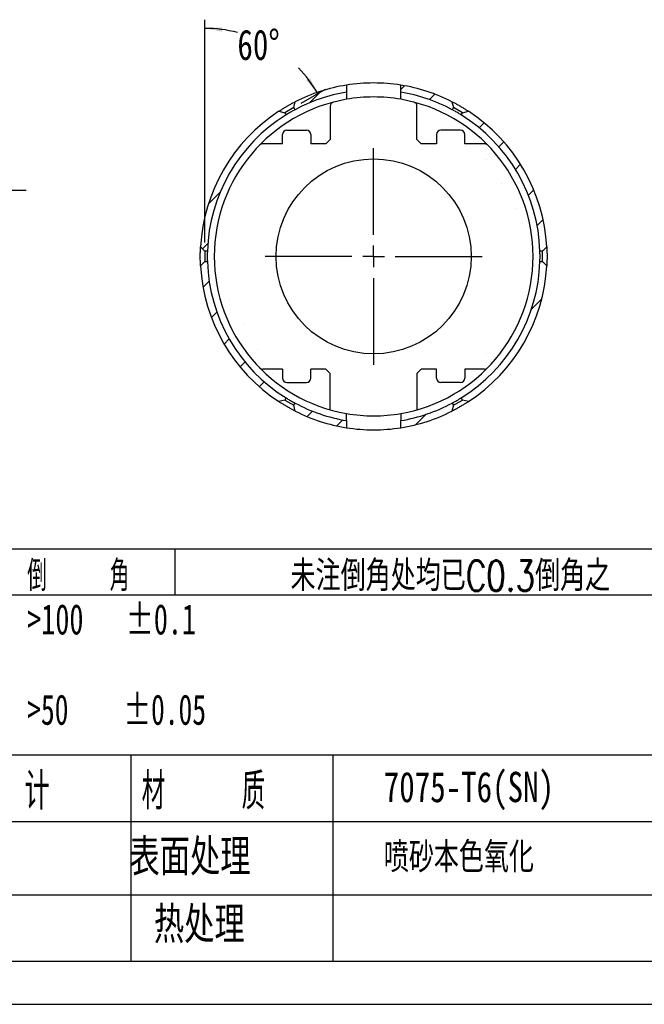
# Model space of a CAD drawing. Header units: millimetres. Extents: x 0 to 297, y 0 to 210.
# Tile 2 of 4: x 115 to 187, y 0 to 114. Entities that reach past the tile are written whole.
import ezdxf

# ---------------------------------------------------------------- set-up
doc = ezdxf.new("R2010")
doc.units = ezdxf.units.MM
doc.layers.add('图层0', color=7, linetype='Continuous', lineweight=25)
doc.styles.add('SLDTEXTSTYLE0', font='TXT', dxfattribs={"width": 0.75})
doc.styles.add('SLDTEXTSTYLE1', font='TXT', dxfattribs={"width": 0.75, "bigfont": 'bigfont'})
doc.styles.add('SLDTEXTSTYLE3', font='TXT', dxfattribs={"width": 0.583333, "bigfont": 'bigfont'})
doc.styles.add('SLDTEXTSTYLE4', font='TXT', dxfattribs={"width": 0.681818})
doc.styles.add('SLDTEXTSTYLE5', font='TXT', dxfattribs={"width": 0.666667})
doc.styles.add('SLDTEXTSTYLE8', font='TXT', dxfattribs={"width": 0.625, "bigfont": 'bigfont'})
doc.dimstyles.new('SLDDIMSTYLE14', dxfattribs={"dimtxt": 3.5, "dimasz": 2, "dimexe": 0, "dimexo": 0.0625, "dimgap": 0.875, "dimtad": 0, "dimtih": 1, "dimtoh": 1, "dimlfac": 2, "dimrnd": 1e-09, "dimzin": 4, "dimdsep": 46, "dimtxsty": 'SLDTEXTSTYLE0', "dimsah": 1, "dimcen": 0.09, "dimadec": 0, "dimazin": 1, "dimtol": 1, "dimtm": 0.02, "dimtfac": 1, "dimtofl": 0, "dimtmove": 0, "dimatfit": 3, "dimfxl": 0, "dimfrac": 2, "dimtolj": 1, "dimtzin": 0, "dimarcsym": 0})
doc.dimstyles.new('SLDDIMSTYLE17', dxfattribs={"dimtxt": 3.5, "dimasz": 2, "dimexe": 0, "dimexo": 0.0625, "dimgap": 0.875, "dimtad": 0, "dimtih": 1, "dimtoh": 1, "dimdec": 4, "dimlfac": 2, "dimzin": 12, "dimdsep": 46, "dimtxsty": 'SLDTEXTSTYLE0', "dimsah": 1, "dimcen": 0.09, "dimazin": 3, "dimtfac": 1, "dimtofl": 0, "dimtmove": 0, "dimatfit": 3, "dimfxl": 0, "dimfrac": 2, "dimtolj": 1, "dimtzin": 12, "dimarcsym": 0})

# ---------------------------------------------------------------- blocks, each defined once
blk = doc.blocks.new('_D_18')
at = {"layer": '图层0', "color": 7}
for p, q in [((116.2, 93.85), (95.26, 93.85)), ((95.26, 93.85), (95.26, 86.23)), ((83.76, 86.23), (96.26, 86.23)), ((95.26, 86.23), (95.26, 82.73)), ((85.26, 82.73), (96.26, 82.73))]:
    blk.add_line(p, q, dxfattribs=at)
for points in [[(95.26, 86.23), (95.01, 84.23), (95.51, 84.23)], [(95.26, 82.73), (95.51, 84.73), (95.01, 84.73)]]:
    blk.add_solid(points, dxfattribs=at)
at = {"layer": '图层0', "color": 7, "char_height": 3.5, "attachment_point": 1, "style": 'SLDTEXTSTYLE0'}
for s, insert in [('0.00', (107.15, 102.89)), ('7.00', (95.26, 98.41)), ('0.02', (107.15, 98.36)), ('-', (105.6, 98.36))]:
    blk.add_mtext(s, dxfattribs=dict(at, insert=insert))
blk = doc.blocks.new('_D_24')
at = {"layer": '图层0', "color": 7}
for p, q in [((136.79, 87.85), (136.79, 113.55)), ((147.92, 103.92), (150.7, 105.52))]:
    blk.add_line(p, q, dxfattribs=at)
for start, end in [(75.5652, 90), (30, 44.2085)]:
    blk.add_arc((136.79, 97.49), 15.06, start, end, dxfattribs=at)
for points in [[(136.79, 112.55), (138.77, 112.17), (138.81, 112.67)], [(149.83, 105.02), (148.93, 106.82), (148.51, 106.55)]]:
    blk.add_solid(points, dxfattribs=at)
at = {"layer": '图层0', "color": 7, "insert": (140.55, 112.41), "char_height": 3.5, "attachment_point": 1, "style": 'SLDTEXTSTYLE0'}
blk.add_mtext('60°', dxfattribs=at)
blk = doc.blocks.new('SW_CENTERMARKSYMBOL_2')
at = {"layer": '图层0', "color": 0}
for p, q in [((0, 2.5), (0, 12.5)), ((0, 0), (0, 1.25)), ((-2.5, 0), (-12.5, 0)), ((0, 0), (-1.25, 0)), ((0, 0), (0, -1.25)), ((0, 0), (1.25, 0)), ((2.5, 0), (12.5, 0)), ((0, -2.5), (0, -12.5))]:
    blk.add_line(p, q, dxfattribs=at)

msp = doc.modelspace()

# ---------------------------------------------------------------- hatches: boundary and pattern name
at = {"layer": '图层0', "linetype": 'Continuous', "lineweight": 18}
h = msp.add_hatch(dxfattribs=at)
h.set_pattern_fill('ANSI31', color=256, style=0)
edge = h.paths.add_edge_path(flags=0)
edge.add_line((147.232132, 104.092221), (147.050949, 103.416036))
edge.add_line((147.050949, 103.416036), (147.197121, 103.162858))
edge.add_arc((156.268833, 86.250191), 19.192037, 99.37107896, 118.20847203, ccw=False)
edge.add_line((153.143833, 105.1861), (153.143833, 106.004542))
edge.add_arc((156.268833, 86.250191), 20, 98.98929935, 116.86148165)
h = msp.add_hatch(dxfattribs=at)
h.set_pattern_fill('ANSI31', color=256, style=0)
edge = h.paths.add_edge_path(flags=0)
edge.add_line((159.393833, 106.004542), (159.393833, 105.1861))
edge.add_arc((156.268833, 86.250191), 19.192037, 61.79152797, 80.62892104, ccw=False)
edge.add_line((165.340546, 103.162858), (165.486718, 103.416036))
edge.add_line((165.486718, 103.416036), (165.305535, 104.092221))
edge.add_arc((156.268833, 86.250191), 20, 63.13851835, 81.01070065)
h = msp.add_hatch(dxfattribs=at)
h.set_pattern_fill('ANSI31', color=256, style=0)
edge = h.paths.add_edge_path(flags=0)
edge.add_arc((156.268833, 86.250191), 20, 123.13851835, 176.86148165)
edge.add_line((136.298832, 87.345193), (136.793833, 86.850191))
edge.add_line((136.793833, 86.850191), (137.086178, 86.850191))
edge.add_arc((156.268833, 86.250191), 19.192037, 121.79152797, 178.20847203, ccw=False)
edge.add_line((146.157891, 102.562858), (146.011718, 102.816036))
edge.add_line((146.011718, 102.816036), (145.335533, 102.997219))
h = msp.add_hatch(dxfattribs=at)
h.set_pattern_fill('ANSI31', color=256, style=0)
edge = h.paths.add_edge_path(flags=0)
edge.add_line((166.525949, 102.816036), (166.379776, 102.562858))
edge.add_arc((156.268833, 86.250191), 19.192037, 1.79152797, 58.20847203, ccw=False)
edge.add_line((175.451489, 86.850191), (175.743833, 86.850191))
edge.add_line((175.743833, 86.850191), (176.238835, 87.345193))
edge.add_arc((156.268833, 86.250191), 20, 3.13851835, 56.86148165)
edge.add_line((167.202134, 102.997219), (166.525949, 102.816036))
h = msp.add_hatch(dxfattribs=at)
h.set_pattern_fill('ANSI31', color=256, style=0)
edge = h.paths.add_edge_path(flags=0)
edge.add_arc((156.268833, 86.250191), 19.192037, 181.79152797, 238.20847203, ccw=False)
edge.add_line((137.086178, 85.650191), (136.793833, 85.650191))
edge.add_line((136.793833, 85.650191), (136.298832, 85.155189))
edge.add_arc((156.268833, 86.250191), 20, 183.13851835, 236.86148165)
edge.add_line((145.335533, 69.503163), (146.011718, 69.684346))
edge.add_line((146.011718, 69.684346), (146.157891, 69.937524))
h = msp.add_hatch(dxfattribs=at)
h.set_pattern_fill('ANSI31', color=256, style=0)
edge = h.paths.add_edge_path(flags=0)
edge.add_line((175.743833, 85.650191), (175.451489, 85.650191))
edge.add_arc((156.268833, 86.250191), 19.192037, 301.79152797, 358.20847203, ccw=False)
edge.add_line((166.379776, 69.937524), (166.525949, 69.684346))
edge.add_line((166.525949, 69.684346), (167.202134, 69.503163))
edge.add_arc((156.268833, 86.250191), 20, 303.13851835, 356.86148165)
edge.add_line((176.238835, 85.155189), (175.743833, 85.650191))
h = msp.add_hatch(dxfattribs=at)
h.set_pattern_fill('ANSI31', color=256, style=0)
edge = h.paths.add_edge_path(flags=0)
edge.add_line((153.143833, 66.49584), (153.143833, 67.314282))
edge.add_arc((156.268833, 86.250191), 19.192037, 241.79152797, 260.62892104, ccw=False)
edge.add_line((147.197121, 69.337524), (147.050949, 69.084346))
edge.add_line((147.050949, 69.084346), (147.232132, 68.408161))
edge.add_arc((156.268833, 86.250191), 20, 243.13851835, 261.01070065)
h = msp.add_hatch(dxfattribs=at)
h.set_pattern_fill('ANSI31', color=256, style=0)
edge = h.paths.add_edge_path(flags=0)
edge.add_arc((156.268833, 86.250191), 20, 278.98929935, 296.86148165)
edge.add_line((165.305535, 68.408161), (165.486718, 69.084346))
edge.add_line((165.486718, 69.084346), (165.340546, 69.337524))
edge.add_arc((156.268833, 86.250191), 19.192037, 279.37107896, 298.20847203, ccw=False)
edge.add_line((159.393833, 67.314282), (159.393833, 66.49584))

# ---------------------------------------------------------------- linework, layer by layer
at = {"color": 7, "linetype": 'Continuous', "lineweight": 25}
for p, q in [((153.143833, 106.004542), (153.143833, 105.1861)), ((159.393833, 105.1861), (159.393833, 106.004542)), ((153.143833, 105.1861), (153.143833, 104.367658)), ((159.393833, 104.367658), (159.393833, 105.1861)), ((147.050949, 103.416036), (146.011718, 102.816036)), ((147.050949, 103.416036), (147.232132, 104.092221)), ((147.197121, 103.162858), (147.050949, 103.416036)), ((151.268833, 103.559819), (151.268833, 99.750191)), ((161.268833, 99.750191), (161.268833, 103.559819)), ((165.305535, 104.092221), (165.486718, 103.416036)), ((165.486718, 103.416036), (165.340546, 103.162858)), ((166.525949, 102.816036), (165.486718, 103.416036)), ((145.335533, 102.997219), (146.011718, 102.816036)), ((146.011718, 102.816036), (146.157891, 102.562858)), ((166.379776, 102.562858), (166.525949, 102.816036)), ((166.525949, 102.816036), (167.202134, 102.997219)), ((145.768517, 99.250191), (145.768517, 100.300191)), ((146.268517, 100.800191), (148.518517, 100.800191)), ((149.018517, 100.300191), (149.018517, 99.250191)), ((163.51915, 100.300191), (163.51915, 99.250191)), ((166.26915, 100.800191), (164.01915, 100.800191)), ((166.76915, 99.250191), (166.76915, 100.300191)), ((145.768517, 99.250191), (143.477304, 99.250191)), ((150.768833, 99.250191), (149.018517, 99.250191)), ((150.768833, 99.250191), (151.268833, 99.750191)), ((161.268833, 99.750191), (161.768833, 99.250191)), ((163.51915, 99.250191), (161.768833, 99.250191)), ((169.060363, 99.250191), (166.76915, 99.250191)), ((136.793833, 86.850191), (136.298832, 87.345193)), ((136.793833, 86.850191), (136.793833, 85.650191)), ((137.086178, 86.850191), (136.793833, 86.850191)), ((175.743833, 86.850191), (175.451489, 86.850191)), ((176.238835, 87.345193), (175.743833, 86.850191)), ((175.743833, 85.650191), (175.743833, 86.850191)), ((136.298832, 85.155189), (136.793833, 85.650191)), ((136.793833, 85.650191), (137.086178, 85.650191)), ((175.451489, 85.650191), (175.743833, 85.650191)), ((175.743833, 85.650191), (176.238835, 85.155189)), ((145.768517, 73.250191), (143.477304, 73.250191)), ((145.768517, 73.250191), (145.768517, 72.200191)), ((149.018517, 72.200191), (149.018517, 73.250191)), ((150.768833, 73.250191), (149.018517, 73.250191)), ((151.268833, 72.750191), (150.768833, 73.250191)), ((151.268833, 68.558153), (151.268833, 72.750191)), ((161.768833, 73.250191), (161.268833, 72.750191)), ((161.268833, 72.750191), (161.268833, 68.558153)), ((163.51915, 73.250191), (161.768833, 73.250191)), ((163.51915, 72.200191), (163.51915, 73.250191)), ((169.060363, 73.250191), (166.76915, 73.250191)), ((166.76915, 73.250191), (166.76915, 72.200191)), ((146.268517, 71.700191), (148.518517, 71.700191)), ((166.26915, 71.700191), (164.01915, 71.700191)), ((146.011718, 69.684346), (145.335533, 69.503163)), ((146.157891, 69.937524), (146.011718, 69.684346)), ((146.011718, 69.684346), (147.050949, 69.084346)), ((147.050949, 69.084346), (147.197121, 69.337524)), ((165.340546, 69.337524), (165.486718, 69.084346)), ((165.486718, 69.084346), (166.525949, 69.684346)), ((166.525949, 69.684346), (166.379776, 69.937524)), ((167.202134, 69.503163), (166.525949, 69.684346)), ((147.232132, 68.408161), (147.050949, 69.084346)), ((153.143833, 67.314282), (153.143833, 68.132724)), ((159.393833, 68.132724), (159.393833, 67.314282)), ((165.486718, 69.084346), (165.305535, 68.408161)), ((153.143833, 67.314282), (153.143833, 66.49584)), ((159.393833, 66.49584), (159.393833, 67.314282))]:
    msp.add_line(p, q, dxfattribs=at)
msp.add_circle((156.268833, 86.250191), 11.25, dxfattribs=at)
for centre, radius, start, end in [((156.268833, 86.250191), 20, 98.98929935, 116.86148165), ((156.268833, 86.250191), 20, 81.01070065, 98.98929935), ((156.268833, 86.250191), 20, 63.13851835, 81.01070065), ((156.268833, 86.250191), 19.192037, 99.37107896, 118.20847203), ((156.268833, 86.250191), 18.385, 80.21360405, 99.78639595), ((156.268833, 86.250191), 19.192037, 61.79152797, 80.62892104), ((156.268833, 86.250191), 18.385, 99.78639595, 260.21360405), ((151.768833, 103.559819), 0.5, 104.57265571, 180), ((156.268833, 86.250191), 18.385, 279.78639595, 80.21360405), ((160.768833, 103.559819), 0.5, 0, 75.42734429), ((156.268833, 86.250191), 20, 123.13851835, 176.86148165), ((156.268833, 86.250191), 19.192037, 121.79152797, 178.20847203), ((156.268833, 86.250191), 19.192037, 1.79152797, 58.20847203), ((156.268833, 86.250191), 20, 3.13851835, 56.86148165), ((146.268517, 100.300191), 0.5, 90, 180), ((148.518517, 100.300191), 0.5, 0, 90), ((164.01915, 100.300191), 0.5, 90, 180), ((166.26915, 100.300191), 0.5, 0, 90), ((143.477304, 98.750191), 0.5, 90, 135.66040553), ((169.060363, 98.750191), 0.5, 44.33959447, 90), ((156.268833, 86.250191), 19.192037, 181.79152797, 238.20847203), ((156.268833, 86.250191), 19.192037, 301.79152797, 358.20847203), ((156.268833, 86.250191), 20, 183.13851835, 236.86148165), ((156.268833, 86.250191), 20, 303.13851835, 356.86148165), ((143.477304, 73.750191), 0.5, 224.33959447, 270), ((169.060363, 73.750191), 0.5, 270, 315.66040553), ((146.268517, 72.200191), 0.5, 180, 270), ((148.518517, 72.200191), 0.5, 270, 0), ((164.01915, 72.200191), 0.5, 180, 270), ((166.26915, 72.200191), 0.5, 270, 0), ((156.268833, 86.250191), 19.192037, 241.79152797, 260.62892104), ((156.268833, 86.250191), 19.192037, 279.37107896, 298.20847203), ((156.268833, 86.250191), 20, 243.13851835, 261.01070065), ((156.268833, 86.250191), 18.385, 260.21360405, 279.78639595), ((156.268833, 86.250191), 20, 278.98929935, 296.86148165), ((156.268833, 86.250191), 20, 261.01070065, 278.98929935)]:
    msp.add_arc(centre, radius, start, end, dxfattribs=at)
for points, knots in [([(145.335533, 102.997219), (145.335533, 102.997219), (145.341296, 103.000985), (145.364033, 103.015796), (145.381256, 103.027002), (145.449188, 103.070958), (145.516713, 103.114414), (145.644407, 103.194928), (145.692054, 103.224739), (145.793385, 103.28746), (145.847205, 103.320461), (145.961387, 103.389649), (146.021728, 103.425809), (146.143604, 103.497937), (146.205837, 103.53433), (146.332867, 103.607667), (146.39548, 103.643348), (146.518953, 103.712861), (146.580479, 103.747054), (146.697379, 103.811276), (146.75291, 103.841404), (146.858105, 103.897904), (146.907534, 103.924143), (147.040549, 103.99417), (147.111922, 104.030907), (147.183402, 104.067476), (147.201788, 104.076825), (147.226087, 104.089163), (147.232132, 104.092221), (147.232132, 104.092221)], [0, 0, 0, 0, 0.0625, 0.0625, 0.125, 0.125, 0.25, 0.25, 0.3125, 0.3125, 0.375, 0.375, 0.4375, 0.4375, 0.5, 0.5, 0.5625, 0.5625, 0.625, 0.625, 0.6875, 0.6875, 0.75, 0.75, 0.875, 0.875, 0.9375, 0.9375, 1, 1, 1, 1]), ([(165.305535, 104.092221), (165.305535, 104.092221), (165.311581, 104.089162), (165.335865, 104.076832), (165.354261, 104.067478), (165.425691, 104.030934), (165.49683, 103.994324), (165.630636, 103.923877), (165.680205, 103.89756), (165.785176, 103.841176), (165.841066, 103.810854), (165.958974, 103.746068), (166.019342, 103.71251), (166.142764, 103.64302), (166.206581, 103.606644), (166.332412, 103.533989), (166.394498, 103.497683), (166.517039, 103.425154), (166.577335, 103.389013), (166.747753, 103.285739), (166.851521, 103.221248), (166.978801, 103.140991), (167.017344, 103.116461), (167.083417, 103.074171), (167.111179, 103.056269), (167.156353, 103.027039), (167.173624, 103.015803), (167.196373, 103.000984), (167.202134, 102.997219), (167.202134, 102.997219)], [0, 0, 0, 0, 0.0625, 0.0625, 0.125, 0.125, 0.25, 0.25, 0.3125, 0.3125, 0.375, 0.375, 0.4375, 0.4375, 0.5, 0.5, 0.5625, 0.5625, 0.625, 0.625, 0.75, 0.75, 0.8125, 0.8125, 0.875, 0.875, 0.9375, 0.9375, 1, 1, 1, 1]), ([(147.197121, 103.162858), (147.197121, 103.162858), (147.183257, 103.15544), (147.130636, 103.127054), (147.091328, 103.105775), (146.994364, 103.052617), (146.936068, 103.020373), (146.809543, 102.949333), (146.741781, 102.910797), (146.604718, 102.831668), (146.537514, 102.792288), (146.412342, 102.718013), (146.355378, 102.683716), (146.26061, 102.626173), (146.222496, 102.602753), (146.17143, 102.57127), (146.157891, 102.562858), (146.157891, 102.562858)], [0, 0, 0, 0, 0.125, 0.125, 0.25, 0.25, 0.375, 0.375, 0.5, 0.5, 0.625, 0.625, 0.75, 0.75, 0.875, 0.875, 1, 1, 1, 1]), ([(166.379776, 102.562858), (166.379776, 102.562858), (166.366421, 102.571156), (166.315527, 102.602534), (166.277444, 102.625936), (166.182927, 102.683331), (166.125855, 102.717694), (166.001069, 102.791748), (165.933815, 102.831163), (165.796756, 102.910299), (165.72905, 102.94881), (165.60214, 103.020073), (165.543956, 103.052258), (165.446738, 103.105558), (165.407399, 103.126855), (165.354601, 103.155338), (165.340546, 103.162858), (165.340546, 103.162858)], [0, 0, 0, 0, 0.125, 0.125, 0.25, 0.25, 0.375, 0.375, 0.5, 0.5, 0.625, 0.625, 0.75, 0.75, 0.875, 0.875, 1, 1, 1, 1]), ([(136.298832, 85.155189), (136.298832, 85.155189), (136.298453, 85.162038), (136.296979, 85.189432), (136.2959, 85.209687), (136.293189, 85.263111), (136.291536, 85.296712), (136.28794, 85.375298), (136.285993, 85.420342), (136.282038, 85.521789), (136.280079, 85.576965), (136.27642, 85.69614), (136.274714, 85.760703), (136.271901, 85.893667), (136.270774, 85.962567), (136.26923, 86.105356), (136.268832, 86.178321), (136.268835, 86.322866), (136.269235, 86.395716), (136.270786, 86.538612), (136.271916, 86.60756), (136.274736, 86.740612), (136.276446, 86.805156), (136.2801, 86.92404), (136.282054, 86.979034), (136.287966, 87.130615), (136.291799, 87.209878), (136.295905, 87.290796), (136.29698, 87.310981), (136.298445, 87.338212), (136.298832, 87.345193), (136.298832, 87.345193)], [0, 0, 0, 0, 0.0625, 0.0625, 0.125, 0.125, 0.1875, 0.1875, 0.25, 0.25, 0.3125, 0.3125, 0.375, 0.375, 0.4375, 0.4375, 0.5, 0.5, 0.5625, 0.5625, 0.625, 0.625, 0.6875, 0.6875, 0.75, 0.75, 0.875, 0.875, 0.9375, 0.9375, 1, 1, 1, 1]), ([(137.086178, 86.850191), (137.086178, 86.850191), (137.085673, 86.834612), (137.083931, 86.774315), (137.082711, 86.7298), (137.080262, 86.619035), (137.079037, 86.552142), (137.077308, 86.407763), (137.076795, 86.328985), (137.076799, 86.170464), (137.077306, 86.092678), (137.079048, 85.947434), (137.08027, 85.880912), (137.082718, 85.770313), (137.083943, 85.725658), (137.08567, 85.665904), (137.086178, 85.650191), (137.086178, 85.650191)], [0, 0, 0, 0, 0.125, 0.125, 0.25, 0.25, 0.375, 0.375, 0.5, 0.5, 0.625, 0.625, 0.75, 0.75, 0.875, 0.875, 1, 1, 1, 1]), ([(175.451489, 85.650191), (175.451489, 85.650191), (175.451993, 85.66577), (175.453736, 85.726067), (175.454956, 85.770582), (175.457405, 85.881347), (175.45863, 85.94824), (175.460359, 86.092619), (175.460872, 86.171397), (175.460868, 86.329918), (175.460361, 86.407704), (175.458619, 86.552948), (175.457397, 86.61947), (175.454949, 86.730069), (175.453724, 86.774724), (175.451997, 86.834478), (175.451489, 86.850191), (175.451489, 86.850191)], [0, 0, 0, 0, 0.125, 0.125, 0.25, 0.25, 0.375, 0.375, 0.5, 0.5, 0.625, 0.625, 0.75, 0.75, 0.875, 0.875, 1, 1, 1, 1]), ([(176.238835, 87.345193), (176.238835, 87.345193), (176.239221, 87.33822), (176.240687, 87.310961), (176.241763, 87.290778), (176.244489, 87.237051), (176.246142, 87.203427), (176.249713, 87.125397), (176.251645, 87.08073), (176.255597, 86.979484), (176.257562, 86.924178), (176.261205, 86.805718), (176.262905, 86.741707), (176.265746, 86.607913), (176.266874, 86.53901), (176.268419, 86.397232), (176.26883, 86.323654), (176.268837, 86.178728), (176.268447, 86.106765), (176.266911, 85.963854), (176.265771, 85.893958), (176.261559, 85.694678), (176.257606, 85.572494), (176.251671, 85.420271), (176.249728, 85.375318), (176.246141, 85.296925), (176.244485, 85.26324), (176.241766, 85.209674), (176.240689, 85.189441), (176.239217, 85.16209), (176.238835, 85.155189), (176.238835, 85.155189)], [0, 0, 0, 0, 0.0625, 0.0625, 0.125, 0.125, 0.1875, 0.1875, 0.25, 0.25, 0.3125, 0.3125, 0.375, 0.375, 0.4375, 0.4375, 0.5, 0.5, 0.5625, 0.5625, 0.625, 0.625, 0.75, 0.75, 0.8125, 0.8125, 0.875, 0.875, 0.9375, 0.9375, 1, 1, 1, 1]), ([(147.232132, 68.408161), (147.232132, 68.408161), (147.225962, 68.411282), (147.20154, 68.423683), (147.183484, 68.432864), (147.135791, 68.457264), (147.105768, 68.472684), (147.036246, 68.50869), (146.996629, 68.529334), (146.907521, 68.576245), (146.858097, 68.602484), (146.753635, 68.658588), (146.698114, 68.688703), (146.580204, 68.753478), (146.519751, 68.787076), (146.396428, 68.856496), (146.33285, 68.892727), (146.143285, 69.00216), (146.018174, 69.076322), (145.847019, 69.180035), (145.792046, 69.213746), (145.69101, 69.276294), (145.644304, 69.305518), (145.558526, 69.359606), (145.520567, 69.383766), (145.454702, 69.42592), (145.426443, 69.444141), (145.381212, 69.473409), (145.364259, 69.484439), (145.341376, 69.499345), (145.335533, 69.503163), (145.335533, 69.503163)], [0, 0, 0, 0, 0.0625, 0.0625, 0.125, 0.125, 0.1875, 0.1875, 0.25, 0.25, 0.3125, 0.3125, 0.375, 0.375, 0.4375, 0.4375, 0.5, 0.5, 0.625, 0.625, 0.6875, 0.6875, 0.75, 0.75, 0.8125, 0.8125, 0.875, 0.875, 0.9375, 0.9375, 1, 1, 1, 1]), ([(146.157891, 69.937524), (146.157891, 69.937524), (146.171159, 69.92928), (146.222464, 69.897649), (146.260465, 69.874298), (146.355139, 69.81681), (146.412505, 69.782275), (146.536709, 69.70857), (146.604844, 69.668644), (146.740417, 69.590369), (146.808784, 69.551478), (146.935483, 69.480334), (146.993356, 69.448318), (147.091635, 69.394437), (147.130372, 69.37347), (147.183408, 69.34486), (147.197121, 69.337524), (147.197121, 69.337524)], [0, 0, 0, 0, 0.125, 0.125, 0.25, 0.25, 0.375, 0.375, 0.5, 0.5, 0.625, 0.625, 0.75, 0.75, 0.875, 0.875, 1, 1, 1, 1]), ([(167.202134, 69.503163), (167.202134, 69.503163), (167.196337, 69.499374), (167.173586, 69.484555), (167.156401, 69.473374), (167.111108, 69.444067), (167.083329, 69.426154), (167.017492, 69.384016), (166.978928, 69.359472), (166.893943, 69.305883), (166.847432, 69.276776), (166.746082, 69.214029), (166.691145, 69.18034), (166.520872, 69.07715), (166.395244, 69.002677), (166.20736, 68.894186), (166.143642, 68.857859), (166.019467, 68.78794), (165.959169, 68.754424), (165.783661, 68.65798), (165.675063, 68.599894), (165.496943, 68.506118), (165.425699, 68.469452), (165.354261, 68.432904), (165.335927, 68.423582), (165.311564, 68.411211), (165.305535, 68.408161), (165.305535, 68.408161)], [0, 0, 0, 0, 0.0625, 0.0625, 0.125, 0.125, 0.1875, 0.1875, 0.25, 0.25, 0.3125, 0.3125, 0.375, 0.375, 0.5, 0.5, 0.5625, 0.5625, 0.625, 0.625, 0.75, 0.75, 0.875, 0.875, 0.9375, 0.9375, 1, 1, 1, 1]), ([(165.340546, 69.337524), (165.340546, 69.337524), (165.35441, 69.344942), (165.407031, 69.373328), (165.446339, 69.394607), (165.543303, 69.447765), (165.601599, 69.480009), (165.728124, 69.551049), (165.795886, 69.589585), (165.932949, 69.668714), (166.000153, 69.708094), (166.125324, 69.782369), (166.182289, 69.816666), (166.277057, 69.874209), (166.315171, 69.897629), (166.366237, 69.929112), (166.379776, 69.937524), (166.379776, 69.937524)], [0, 0, 0, 0, 0.125, 0.125, 0.25, 0.25, 0.375, 0.375, 0.5, 0.5, 0.625, 0.625, 0.75, 0.75, 0.875, 0.875, 1, 1, 1, 1])]:
    msp.add_open_spline(points, degree=3, knots=knots, dxfattribs=at)
at = {"layer": '图层0'}
for p, q in [((292, 52.5), (5, 52.5)), ((133.321149, 52.5), (133.321149, 47.206681)), ((47.757308, 47.206681), (221.353443, 47.206681)), ((221.353443, 28.741446), (5, 28.741446)), ((128.273509, 28.741446), (128.273509, 4.982892)), ((151.547724, 28.741446), (151.547724, 4.982892)), ((221.353443, 21.062524), (47.757308, 21.062524)), ((47.757308, 12.609876), (198, 12.609876)), ((5, 4.982892), (292, 4.982892)), ((0, 0), (297, 0))]:
    msp.add_line(p, q, dxfattribs=at)

# ---------------------------------------------------------------- block references
at = {"layer": '图层0', "color": 7}
msp.add_blockref('SW_CENTERMARKSYMBOL_2', (156.268833, 86.250191), dxfattribs=at)

# ---------------------------------------------------------------- texts
at = {"layer": '图层0', "attachment_point": 1}
for s, insert, char_height, style in [('倒    角', (116.301654, 51.174473), 3.5, 'SLDTEXTSTYLE3'), ('未注倒角处均已C0.3倒角之', (146.686344, 51.174473), 3.5, 'SLDTEXTSTYLE1'), ('>100   ±0.1', (116.301654, 46.153243), 3.5, 'SLDTEXTSTYLE4'), ('>50    ±0.05', (116.301654, 35.738122), 3.5, 'SLDTEXTSTYLE5'), ('设  计', (108.378004, 26.696448), 4.2333333, 'SLDTEXTSTYLE8'), ('材    质', (129.511434, 26.696448), 4.2333333, 'SLDTEXTSTYLE3'), ('表面处理', (128.100323, 19.094691), 4.2333333, 'SLDTEXTSTYLE1'), ('热处理', (130.922545, 11.292888), 4.2333333, 'SLDTEXTSTYLE1')]:
    msp.add_mtext(s, dxfattribs=dict(at, insert=insert, char_height=char_height, style=style))
at = {"layer": '图层0', "color": 7, "char_height": 3.5, "attachment_point": 1}
for s, insert, style in [('7075-T6(SN)', (157.435171, 26.813685), 'SLDTEXTSTYLE0'), ('喷砂本色氧化', (157.435171, 18.71408), 'SLDTEXTSTYLE1')]:
    msp.add_mtext(s, dxfattribs=dict(at, insert=insert, style=style))

# ---------------------------------------------------------------- dimensions: what is measured, and where the dimension line sits
at = {"layer": '图层0', "color": 7}
dim = msp.add_angular_dim_2l(base=(148.801186, 106.576583), line1=((146.011718, 102.816036), (147.050949, 103.416036)), line2=((136.793833, 86.850191), (136.793833, 85.650191)), dimstyle='SLDDIMSTYLE17', dxfattribs=at)
dim.commit()
dim.dimension.update_dxf_attribs({"geometry": '_D_24', "text_midpoint": (144.066277, 110.676644), "dimtype": 162})
dim = msp.add_linear_dim(base=(95.255494, 82.727547), p1=(82.755494, 86.227547), p2=(84.255494, 82.727547), angle=90, dimstyle='SLDDIMSTYLE14', dxfattribs=at)
dim.commit()
dim.dimension.update_dxf_attribs({"geometry": '_D_18', "text_midpoint": (95.255494, 98.374946), "dimtype": 160})

doc.saveas('drawing.dxf')
